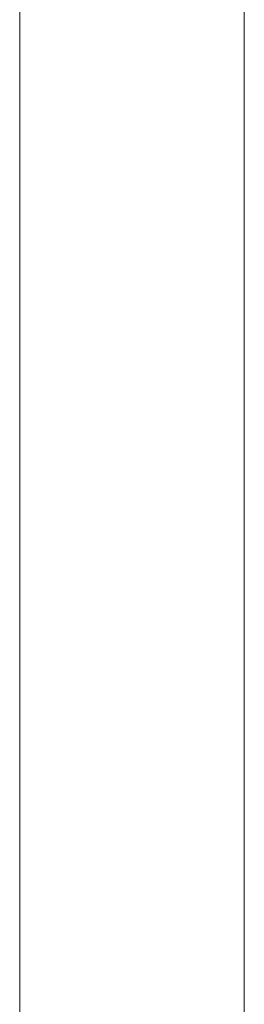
# Model space of a CAD drawing. Header units: millimetres. Extents: x 119219 to 750800, y -8933 to 168688.
# Tile 97 of 115: x 526599 to 526846, y 2236 to 3321. Entities that reach past the tile are written whole.
import ezdxf

# ---------------------------------------------------------------- set-up
doc = ezdxf.new("R2010")
doc.units = ezdxf.units.MM
doc.header["$MEASUREMENT"] = 0
doc.header["$XCLIPFRAME"] = 0
for name, color, linetype, lineweight in [('0_Ном._пера__1', 7, 'Continuous', 0), ('0_Ном._пера__120', 7, 'Continuous', 0), ('АР-Стены_внешние_.АР_Ном._пера__1', 7, 'Continuous', 0)]:
    doc.layers.add(name, color=color, linetype=linetype, lineweight=lineweight)
picture_1 = doc.add_image_def('image6.png', size_in_pixel=(725, 814))

msp = doc.modelspace()

# ---------------------------------------------------------------- linework, layer by layer
at = {"layer": '0_Ном._пера__1', "color": 7, "linetype": 'Continuous', "lineweight": 0}
msp.add_lwpolyline([(526845.989, 369.816), (526845.989, 6060.002), (526737.848, 7860)], dxfattribs=at)
at = {"layer": '0_Ном._пера__120', "color": 7, "linetype": 'Continuous', "lineweight": 0}
msp.add_line((526598.867, 369.816), (526598.867, 6059.696), dxfattribs=at)
at = {"layer": 'АР-Стены_внешние_.АР_Ном._пера__1', "color": 7, "linetype": 'Continuous', "lineweight": 0}
for p, q in [((526598.867, 6060.002), (526598.867, 369.816)), ((526598.867, 349.992), (526598.867, 3349.992))]:
    msp.add_line(p, q, dxfattribs=at)

# ---------------------------------------------------------------- pictures from other files: only their frames are drawn
at = {"linetype": 'Continuous', "lineweight": 0}
image = msp.add_image(picture_1, insert=(526845.989, 6060.002), size_in_units=(247.122, 5690.186), rotation=180, dxfattribs=at)
image.set_boundary_path([(-0.5, -0.5), (724.5, 813.5)])

doc.saveas('drawing.dxf')
